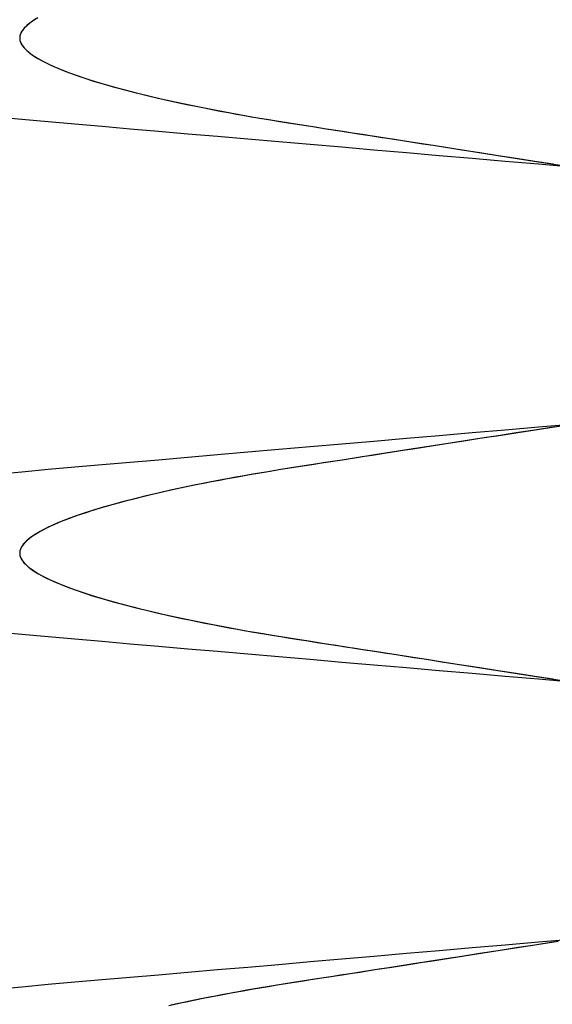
# Model space of a CAD drawing. Header units: millimetres. Extents: x -88 to 88, y -12 to 103.
# Tile 199 of 256: x -35.116 to -34.754, y 10.204 to 10.873. Entities that reach past the tile are written whole.
import ezdxf

# ---------------------------------------------------------------- set-up
doc = ezdxf.new("R2010")
doc.units = ezdxf.units.MM
doc.layers.add('Default', color=7, linetype='Continuous', true_color=0x000000)

msp = doc.modelspace()

# ---------------------------------------------------------------- linework, layer by layer
at = {"layer": 'Default', "color": 254, "true_color": 0xcad1ee, "extrusion": (0.866025, -5.32753e-14, -0.5)}
msp.add_lwpolyline([(10.80185, -21.59629), (10.80661, -21.59622), (10.81152, -21.59598), (10.81657, -21.59557), (10.82177, -21.59497), (10.82441, -21.59459), (10.8271, -21.59415), (10.82981, -21.59366), (10.83256, -21.59312), (10.83534, -21.59251), (10.83815, -21.59184), (10.84099, -21.5911), (10.84385, -21.59029), (10.84675, -21.58942), (10.84966, -21.58847), (10.85261, -21.58745), (10.85557, -21.58635), (10.85855, -21.58517), (10.86155, -21.5839), (10.86456, -21.58256), (10.86758, -21.58112), (10.87062, -21.5796), (10.87366, -21.57799), (10.8767, -21.57628), (10.87975, -21.57448), (10.88279, -21.57258), (10.88582, -21.57059), (10.88885, -21.56849), (10.89185, -21.56629), (10.89484, -21.56399), (10.89781, -21.56159), (10.90075, -21.55907), (10.90366, -21.55646), (10.90653, -21.55373), (10.90936, -21.5509), (10.91214, -21.54797), (10.91487, -21.54492), (10.91754, -21.54177), (10.92015, -21.53852), (10.92269, -21.53516), (10.92516, -21.5317), (10.92756, -21.52814), (10.92986, -21.52448), (10.93208, -21.52073), (10.93421, -21.51688), (10.93623, -21.51294), (10.93815, -21.50892), (10.93997, -21.50482), (10.94167, -21.50063), (10.94325, -21.49638), (10.9447, -21.49205), (10.94604, -21.48766), (10.94724, -21.48322), (10.94831, -21.47872), (10.94924, -21.47417), (10.95003, -21.46959), (10.95069, -21.46497), (10.9512, -21.46032), (10.95156, -21.45566), (10.95178, -21.45098), (10.95185, -21.44629), (10.95178, -21.44161), (10.95156, -21.43693), (10.9512, -21.43226), (10.95069, -21.42762), (10.95003, -21.423), (10.94924, -21.41841), (10.94831, -21.41387), (10.94724, -21.40937), (10.94604, -21.40492), (10.9447, -21.40053), (10.94325, -21.39621), (10.94167, -21.39195), (10.93997, -21.38777), (10.93815, -21.38366), (10.93623, -21.37964), (10.93421, -21.3757), (10.93208, -21.37186), (10.92986, -21.3681), (10.92756, -21.36444), (10.92516, -21.36088), (10.92269, -21.35742), (10.92015, -21.35407), (10.91754, -21.35081), (10.91487, -21.34766), (10.91214, -21.34462), (10.90936, -21.34168), (10.90653, -21.33885), (10.90366, -21.33613), (10.90075, -21.33351), (10.89781, -21.331), (10.89484, -21.32859), (10.89185, -21.32629), (10.88885, -21.32409), (10.88582, -21.322), (10.88279, -21.32), (10.87975, -21.3181), (10.8767, -21.3163), (10.87366, -21.3146), (10.87062, -21.31298), (10.86758, -21.31146), (10.86456, -21.31003), (10.86155, -21.30868), (10.85855, -21.30742), (10.85557, -21.30624), (10.85261, -21.30514), (10.84966, -21.30412), (10.84675, -21.30317), (10.84385, -21.30229), (10.84099, -21.30149), (10.83815, -21.30075), (10.83534, -21.30008), (10.83256, -21.29947), (10.82981, -21.29892), (10.8271, -21.29843), (10.82441, -21.298), (10.82177, -21.29762), (10.81657, -21.29702), (10.81152, -21.2966), (10.80661, -21.29637), (10.80185, -21.29629)], dxfattribs=at)
at = {"layer": 'Default', "color": 254, "true_color": 0xcad1ee, "extrusion": (0.866025, -2.0277e-14, 0.5)}
msp.add_lwpolyline([(10.91852, 14.19488), (10.91376, 14.19496), (10.90885, 14.1952), (10.9038, 14.19561), (10.89861, 14.19621), (10.89596, 14.19659), (10.89328, 14.19702), (10.89056, 14.19751), (10.88781, 14.19806), (10.88504, 14.19867), (10.88223, 14.19934), (10.87939, 14.20008), (10.87652, 14.20088), (10.87363, 14.20176), (10.87071, 14.20271), (10.86777, 14.20373), (10.86481, 14.20483), (10.86183, 14.20601), (10.85883, 14.20727), (10.85582, 14.20862), (10.85279, 14.21005), (10.84976, 14.21157), (10.84672, 14.21319), (10.84367, 14.21489), (10.84063, 14.21669), (10.83759, 14.21859), (10.83455, 14.22059), (10.83153, 14.22269), (10.82852, 14.22488), (10.82553, 14.22719), (10.82256, 14.22959), (10.81962, 14.2321), (10.81672, 14.23472), (10.81385, 14.23744), (10.81102, 14.24027), (10.80824, 14.24321), (10.80551, 14.24625), (10.80283, 14.2494), (10.80022, 14.25266), (10.79768, 14.25602), (10.79521, 14.25948), (10.79282, 14.26304), (10.79051, 14.26669), (10.78829, 14.27045), (10.78617, 14.2743), (10.78414, 14.27823), (10.78222, 14.28226), (10.78041, 14.28636), (10.77871, 14.29054), (10.77713, 14.2948), (10.77567, 14.29913), (10.77434, 14.30352), (10.77314, 14.30796), (10.77207, 14.31246), (10.77113, 14.317), (10.77034, 14.32159), (10.76969, 14.32621), (10.76918, 14.33085), (10.76881, 14.33552), (10.76859, 14.3402), (10.76852, 14.34488), (10.76859, 14.34957), (10.76881, 14.35425), (10.76918, 14.35892), (10.76969, 14.36356), (10.77034, 14.36818), (10.77113, 14.37276), (10.77207, 14.37731), (10.77314, 14.38181), (10.77434, 14.38625), (10.77567, 14.39064), (10.77713, 14.39497), (10.77871, 14.39922), (10.78041, 14.40341), (10.78222, 14.40751), (10.78414, 14.41154), (10.78617, 14.41547), (10.78829, 14.41932), (10.79051, 14.42307), (10.79282, 14.42673), (10.79521, 14.43029), (10.79768, 14.43375), (10.80022, 14.43711), (10.80283, 14.44037), (10.80551, 14.44351), (10.80824, 14.44656), (10.81102, 14.44949), (10.81385, 14.45232), (10.81672, 14.45505), (10.81962, 14.45767), (10.82256, 14.46018), (10.82553, 14.46258), (10.82852, 14.46488), (10.83153, 14.46708), (10.83455, 14.46918), (10.83759, 14.47118), (10.84063, 14.47307), (10.84367, 14.47488), (10.84672, 14.47658), (10.84976, 14.47819), (10.85279, 14.47972), (10.85582, 14.48115), (10.85883, 14.4825), (10.86183, 14.48376), (10.86481, 14.48494), (10.86777, 14.48604), (10.87071, 14.48706), (10.87363, 14.48801), (10.87652, 14.48888), (10.87939, 14.48969), (10.88223, 14.49043), (10.88504, 14.4911), (10.88781, 14.49171), (10.89056, 14.49226), (10.89328, 14.49275), (10.89596, 14.49318), (10.89861, 14.49356), (10.9038, 14.49416), (10.90885, 14.49457), (10.91376, 14.49481), (10.91852, 14.49488)], dxfattribs=at)
at = {"layer": 'Default', "color": 254, "true_color": 0xcad1ee, "extrusion": (0.866025, 4.63364e-14, -0.5)}
msp.add_lwpolyline([(10.80185, -21.29629), (10.79709, -21.29637), (10.79219, -21.2966), (10.78714, -21.29702), (10.78194, -21.29762), (10.77929, -21.298), (10.77661, -21.29843), (10.7739, -21.29892), (10.77115, -21.29947), (10.76837, -21.30008), (10.76556, -21.30075), (10.76272, -21.30149), (10.75985, -21.30229), (10.75696, -21.30317), (10.75404, -21.30412), (10.7511, -21.30514), (10.74814, -21.30624), (10.74516, -21.30742), (10.74216, -21.30868), (10.73915, -21.31003), (10.73612, -21.31146), (10.73309, -21.31298), (10.73005, -21.3146), (10.72701, -21.3163), (10.72396, -21.3181), (10.72092, -21.32), (10.71789, -21.322), (10.71486, -21.32409), (10.71185, -21.32629), (10.70886, -21.32859), (10.7059, -21.331), (10.70296, -21.33351), (10.70005, -21.33613), (10.69718, -21.33885), (10.69435, -21.34168), (10.69157, -21.34462), (10.68884, -21.34766), (10.68617, -21.35081), (10.68356, -21.35407), (10.68101, -21.35742), (10.67854, -21.36088), (10.67615, -21.36444), (10.67385, -21.3681), (10.67163, -21.37186), (10.6695, -21.3757), (10.66748, -21.37964), (10.66555, -21.38366), (10.66374, -21.38777), (10.66204, -21.39195), (10.66046, -21.39621), (10.659, -21.40053), (10.65767, -21.40492), (10.65647, -21.40937), (10.6554, -21.41387), (10.65447, -21.41841), (10.65367, -21.423), (10.65302, -21.42762), (10.65251, -21.43226), (10.65215, -21.43693), (10.65193, -21.44161), (10.65185, -21.44629), (10.65193, -21.45098), (10.65215, -21.45566), (10.65251, -21.46032), (10.65302, -21.46497), (10.65367, -21.46959), (10.65447, -21.47417), (10.6554, -21.47872), (10.65647, -21.48322), (10.65767, -21.48766), (10.659, -21.49205), (10.66046, -21.49638), (10.66204, -21.50063), (10.66374, -21.50482), (10.66555, -21.50892), (10.66748, -21.51294), (10.6695, -21.51688), (10.67163, -21.52073), (10.67385, -21.52448), (10.67615, -21.52814), (10.67854, -21.5317), (10.68101, -21.53516), (10.68356, -21.53852), (10.68617, -21.54177), (10.68884, -21.54492), (10.69157, -21.54797), (10.69435, -21.5509), (10.69718, -21.55373), (10.70005, -21.55646), (10.70296, -21.55907), (10.7059, -21.56159), (10.70886, -21.56399), (10.71185, -21.56629), (10.71486, -21.56849), (10.71789, -21.57059), (10.72092, -21.57258), (10.72396, -21.57448), (10.72701, -21.57628), (10.73005, -21.57799), (10.73309, -21.5796), (10.73612, -21.58112), (10.73915, -21.58256), (10.74216, -21.5839), (10.74516, -21.58517), (10.74814, -21.58635), (10.7511, -21.58745), (10.75404, -21.58847), (10.75696, -21.58942), (10.75985, -21.59029), (10.76272, -21.5911), (10.76556, -21.59184), (10.76837, -21.59251), (10.77115, -21.59312), (10.7739, -21.59366), (10.77661, -21.59415), (10.77929, -21.59459), (10.78194, -21.59497), (10.78714, -21.59557), (10.79219, -21.59598), (10.79709, -21.59622), (10.80185, -21.59629)], dxfattribs=at)
at = {"layer": 'Default', "color": 254, "true_color": 0xcad1ee, "extrusion": (0.866025, -1.27984e-14, 0.5)}
msp.add_lwpolyline([(10.56852, 14.49488), (10.57328, 14.49481), (10.57819, 14.49457), (10.58324, 14.49416), (10.58843, 14.49356), (10.59108, 14.49318), (10.59376, 14.49275), (10.59648, 14.49226), (10.59923, 14.49171), (10.60201, 14.4911), (10.60482, 14.49043), (10.60765, 14.48969), (10.61052, 14.48888), (10.61341, 14.48801), (10.61633, 14.48706), (10.61927, 14.48604), (10.62223, 14.48494), (10.62522, 14.48376), (10.62821, 14.4825), (10.63123, 14.48115), (10.63425, 14.47972), (10.63729, 14.47819), (10.64033, 14.47658), (10.64337, 14.47488), (10.64641, 14.47307), (10.64945, 14.47118), (10.65249, 14.46918), (10.65551, 14.46708), (10.65852, 14.46488), (10.66151, 14.46258), (10.66448, 14.46018), (10.66742, 14.45767), (10.67032, 14.45505), (10.67319, 14.45232), (10.67602, 14.44949), (10.6788, 14.44656), (10.68153, 14.44351), (10.68421, 14.44037), (10.68682, 14.43711), (10.68936, 14.43375), (10.69183, 14.43029), (10.69422, 14.42673), (10.69653, 14.42307), (10.69875, 14.41932), (10.70087, 14.41547), (10.7029, 14.41154), (10.70482, 14.40751), (10.70663, 14.40341), (10.70833, 14.39922), (10.70991, 14.39497), (10.71137, 14.39064), (10.7127, 14.38625), (10.71391, 14.38181), (10.71497, 14.37731), (10.71591, 14.37276), (10.7167, 14.36818), (10.71735, 14.36356), (10.71786, 14.35892), (10.71823, 14.35425), (10.71845, 14.34957), (10.71852, 14.34488), (10.71845, 14.3402), (10.71823, 14.33552), (10.71786, 14.33085), (10.71735, 14.32621), (10.7167, 14.32159), (10.71591, 14.317), (10.71497, 14.31246), (10.71391, 14.30796), (10.7127, 14.30352), (10.71137, 14.29913), (10.70991, 14.2948), (10.70833, 14.29054), (10.70663, 14.28636), (10.70482, 14.28226), (10.7029, 14.27823), (10.70087, 14.2743), (10.69875, 14.27045), (10.69653, 14.26669), (10.69422, 14.26304), (10.69183, 14.25948), (10.68936, 14.25602), (10.68682, 14.25266), (10.68421, 14.2494), (10.68153, 14.24625), (10.6788, 14.24321), (10.67602, 14.24027), (10.67319, 14.23744), (10.67032, 14.23472), (10.66742, 14.2321), (10.66448, 14.22959), (10.66151, 14.22719), (10.65852, 14.22488), (10.65551, 14.22269), (10.65249, 14.22059), (10.64945, 14.21859), (10.64641, 14.21669), (10.64337, 14.21489), (10.64033, 14.21319), (10.63729, 14.21157), (10.63425, 14.21005), (10.63123, 14.20862), (10.62821, 14.20727), (10.62522, 14.20601), (10.62223, 14.20483), (10.61927, 14.20373), (10.61633, 14.20271), (10.61341, 14.20176), (10.61052, 14.20088), (10.60765, 14.20008), (10.60482, 14.19934), (10.60201, 14.19867), (10.59923, 14.19806), (10.59648, 14.19751), (10.59376, 14.19702), (10.59108, 14.19659), (10.58843, 14.19621), (10.58324, 14.19561), (10.57819, 14.1952), (10.57328, 14.19496), (10.56852, 14.19488)], dxfattribs=at)
at = {"layer": 'Default', "color": 254, "true_color": 0xcad1ee, "extrusion": (0.866025, 7.63278e-14, -0.5)}
msp.add_lwpolyline([(10.45185, -21.59629), (10.45661, -21.59622), (10.46152, -21.59598), (10.46657, -21.59557), (10.47177, -21.59497), (10.47441, -21.59459), (10.4771, -21.59415), (10.47981, -21.59366), (10.48256, -21.59312), (10.48534, -21.59251), (10.48815, -21.59184), (10.49099, -21.5911), (10.49385, -21.59029), (10.49675, -21.58942), (10.49966, -21.58847), (10.50261, -21.58745), (10.50557, -21.58635), (10.50855, -21.58517), (10.51155, -21.5839), (10.51456, -21.58256), (10.51758, -21.58112), (10.52062, -21.5796), (10.52366, -21.57799), (10.5267, -21.57628), (10.52975, -21.57448), (10.53279, -21.57258), (10.53582, -21.57059), (10.53885, -21.56849), (10.54185, -21.56629), (10.54484, -21.56399), (10.54781, -21.56159), (10.55075, -21.55907), (10.55366, -21.55646), (10.55653, -21.55373), (10.55936, -21.5509), (10.56214, -21.54797), (10.56487, -21.54492), (10.56754, -21.54177), (10.57015, -21.53852), (10.57269, -21.53516), (10.57516, -21.5317), (10.57756, -21.52814), (10.57986, -21.52448), (10.58208, -21.52073), (10.58421, -21.51688), (10.58623, -21.51294), (10.58815, -21.50892), (10.58997, -21.50482), (10.59167, -21.50063), (10.59325, -21.49638), (10.5947, -21.49205), (10.59604, -21.48766), (10.59724, -21.48322), (10.59831, -21.47872), (10.59924, -21.47417), (10.60003, -21.46959), (10.60069, -21.46497), (10.6012, -21.46032), (10.60156, -21.45566), (10.60178, -21.45098), (10.60185, -21.44629), (10.60178, -21.44161), (10.60156, -21.43693), (10.6012, -21.43226), (10.60069, -21.42762), (10.60003, -21.423), (10.59924, -21.41841), (10.59831, -21.41387), (10.59724, -21.40937), (10.59604, -21.40492), (10.5947, -21.40053), (10.59325, -21.39621), (10.59167, -21.39195), (10.58997, -21.38777), (10.58815, -21.38366), (10.58623, -21.37964), (10.58421, -21.3757), (10.58208, -21.37186), (10.57986, -21.3681), (10.57756, -21.36444), (10.57516, -21.36088), (10.57269, -21.35742), (10.57015, -21.35407), (10.56754, -21.35081), (10.56487, -21.34766), (10.56214, -21.34462), (10.55936, -21.34168), (10.55653, -21.33885), (10.55366, -21.33613), (10.55075, -21.33351), (10.54781, -21.331), (10.54484, -21.32859), (10.54185, -21.32629), (10.53885, -21.32409), (10.53582, -21.322), (10.53279, -21.32), (10.52975, -21.3181), (10.5267, -21.3163), (10.52366, -21.3146), (10.52062, -21.31298), (10.51758, -21.31146), (10.51456, -21.31003), (10.51155, -21.30868), (10.50855, -21.30742), (10.50557, -21.30624), (10.50261, -21.30514), (10.49966, -21.30412), (10.49675, -21.30317), (10.49385, -21.30229), (10.49099, -21.30149), (10.48815, -21.30075), (10.48534, -21.30008), (10.48256, -21.29947), (10.47981, -21.29892), (10.4771, -21.29843), (10.47441, -21.298), (10.47177, -21.29762), (10.46657, -21.29702), (10.46152, -21.2966), (10.45661, -21.29637), (10.45185, -21.29629)], dxfattribs=at)
at = {"layer": 'Default', "color": 254, "true_color": 0xcad1ee, "extrusion": (0.866025, -3.47716e-14, 0.5)}
msp.add_lwpolyline([(10.56852, 14.19488), (10.56376, 14.19496), (10.55885, 14.1952), (10.5538, 14.19561), (10.54861, 14.19621), (10.54596, 14.19659), (10.54328, 14.19702), (10.54056, 14.19751), (10.53781, 14.19806), (10.53504, 14.19867), (10.53223, 14.19934), (10.52939, 14.20008), (10.52652, 14.20088), (10.52363, 14.20176), (10.52071, 14.20271), (10.51777, 14.20373), (10.51481, 14.20483), (10.51183, 14.20601), (10.50883, 14.20727), (10.50582, 14.20862), (10.50279, 14.21005), (10.49976, 14.21157), (10.49672, 14.21319), (10.49367, 14.21489), (10.49063, 14.21669), (10.48759, 14.21859), (10.48455, 14.22059), (10.48153, 14.22269), (10.47852, 14.22488), (10.47553, 14.22719), (10.47256, 14.22959), (10.46962, 14.2321), (10.46672, 14.23472), (10.46385, 14.23744), (10.46102, 14.24027), (10.45824, 14.24321), (10.45551, 14.24625), (10.45283, 14.2494), (10.45022, 14.25266), (10.44768, 14.25602), (10.44521, 14.25948), (10.44282, 14.26304), (10.44051, 14.26669), (10.43829, 14.27045), (10.43617, 14.2743), (10.43414, 14.27823), (10.43222, 14.28226), (10.43041, 14.28636), (10.42871, 14.29054), (10.42713, 14.2948), (10.42567, 14.29913), (10.42434, 14.30352), (10.42314, 14.30796), (10.42207, 14.31246), (10.42113, 14.317), (10.42034, 14.32159), (10.41969, 14.32621), (10.41918, 14.33085), (10.41881, 14.33552), (10.41859, 14.3402), (10.41852, 14.34488), (10.41859, 14.34957), (10.41881, 14.35425), (10.41918, 14.35892), (10.41969, 14.36356), (10.42034, 14.36818), (10.42113, 14.37276), (10.42207, 14.37731), (10.42314, 14.38181), (10.42434, 14.38625), (10.42567, 14.39064), (10.42713, 14.39497), (10.42871, 14.39922), (10.43041, 14.40341), (10.43222, 14.40751), (10.43414, 14.41154), (10.43617, 14.41547), (10.43829, 14.41932), (10.44051, 14.42307), (10.44282, 14.42673), (10.44521, 14.43029), (10.44768, 14.43375), (10.45022, 14.43711), (10.45283, 14.44037), (10.45551, 14.44351), (10.45824, 14.44656), (10.46102, 14.44949), (10.46385, 14.45232), (10.46672, 14.45505), (10.46962, 14.45767), (10.47256, 14.46018), (10.47553, 14.46258), (10.47852, 14.46488), (10.48153, 14.46708), (10.48455, 14.46918), (10.48759, 14.47118), (10.49063, 14.47307), (10.49367, 14.47488), (10.49672, 14.47658), (10.49976, 14.47819), (10.50279, 14.47972), (10.50582, 14.48115), (10.50883, 14.4825), (10.51183, 14.48376), (10.51481, 14.48494), (10.51777, 14.48604), (10.52071, 14.48706), (10.52363, 14.48801), (10.52652, 14.48888), (10.52939, 14.48969), (10.53223, 14.49043), (10.53504, 14.4911), (10.53781, 14.49171), (10.54056, 14.49226), (10.54328, 14.49275), (10.54596, 14.49318), (10.54861, 14.49356), (10.5538, 14.49416), (10.55885, 14.49457), (10.56376, 14.49481), (10.56852, 14.49488)], dxfattribs=at)
at = {"layer": 'Default', "color": 254, "true_color": 0xcad1ee, "extrusion": (0.866025, -4.67219e-14, -0.5)}
msp.add_lwpolyline([(10.45185, -21.29629), (10.44709, -21.29637), (10.44219, -21.2966), (10.43714, -21.29702), (10.43194, -21.29762), (10.42929, -21.298), (10.42661, -21.29843), (10.4239, -21.29892), (10.42115, -21.29947), (10.41837, -21.30008), (10.41556, -21.30075), (10.41272, -21.30149), (10.40985, -21.30229), (10.40696, -21.30317), (10.40404, -21.30412), (10.4011, -21.30514), (10.39814, -21.30624), (10.39516, -21.30742), (10.39216, -21.30868), (10.38915, -21.31003), (10.38612, -21.31146), (10.38309, -21.31298), (10.38005, -21.3146), (10.37701, -21.3163), (10.37396, -21.3181), (10.37092, -21.32), (10.36789, -21.322), (10.36486, -21.32409), (10.36185, -21.32629), (10.35886, -21.32859), (10.3559, -21.331), (10.35296, -21.33351), (10.35005, -21.33613), (10.34718, -21.33885), (10.34435, -21.34168), (10.34157, -21.34462), (10.33884, -21.34766), (10.33617, -21.35081), (10.33356, -21.35407), (10.33101, -21.35742), (10.32854, -21.36088), (10.32615, -21.36444), (10.32385, -21.3681), (10.32163, -21.37186), (10.3195, -21.3757), (10.31748, -21.37964), (10.31555, -21.38366), (10.31374, -21.38777), (10.31204, -21.39195), (10.31046, -21.39621), (10.309, -21.40053), (10.30767, -21.40492), (10.30647, -21.40937), (10.3054, -21.41387), (10.30447, -21.41841), (10.30367, -21.423), (10.30302, -21.42762), (10.30251, -21.43226), (10.30215, -21.43693), (10.30193, -21.44161), (10.30185, -21.44629), (10.30193, -21.45098), (10.30215, -21.45566), (10.30251, -21.46032), (10.30302, -21.46497), (10.30367, -21.46959), (10.30447, -21.47417), (10.3054, -21.47872), (10.30647, -21.48322), (10.30767, -21.48766), (10.309, -21.49205), (10.31046, -21.49638), (10.31204, -21.50063), (10.31374, -21.50482), (10.31555, -21.50892), (10.31748, -21.51294), (10.3195, -21.51688), (10.32163, -21.52073), (10.32385, -21.52448), (10.32615, -21.52814), (10.32854, -21.5317), (10.33101, -21.53516), (10.33356, -21.53852), (10.33617, -21.54177), (10.33884, -21.54492), (10.34157, -21.54797), (10.34435, -21.5509), (10.34718, -21.55373), (10.35005, -21.55646), (10.35296, -21.55907), (10.3559, -21.56159), (10.35886, -21.56399), (10.36185, -21.56629), (10.36486, -21.56849), (10.36789, -21.57059), (10.37092, -21.57258), (10.37396, -21.57448), (10.37701, -21.57628), (10.38005, -21.57799), (10.38309, -21.5796), (10.38612, -21.58112), (10.38915, -21.58256), (10.39216, -21.5839), (10.39516, -21.58517), (10.39814, -21.58635), (10.4011, -21.58745), (10.40404, -21.58847), (10.40696, -21.58942), (10.40985, -21.59029), (10.41272, -21.5911), (10.41556, -21.59184), (10.41837, -21.59251), (10.42115, -21.59312), (10.4239, -21.59366), (10.42661, -21.59415), (10.42929, -21.59459), (10.43194, -21.59497), (10.43714, -21.59557), (10.44219, -21.59598), (10.44709, -21.59622), (10.45185, -21.59629)], dxfattribs=at)
at = {"layer": 'Default', "color": 254, "true_color": 0xcad1ee, "extrusion": (0.866025, -1.68846e-14, 0.5)}
msp.add_lwpolyline([(10.21852, 14.49488), (10.22328, 14.49481), (10.22819, 14.49457), (10.23324, 14.49416), (10.23843, 14.49356), (10.24108, 14.49318), (10.24376, 14.49275), (10.24648, 14.49226), (10.24923, 14.49171), (10.25201, 14.4911), (10.25482, 14.49043), (10.25765, 14.48969), (10.26052, 14.48888), (10.26341, 14.48801), (10.26633, 14.48706), (10.26927, 14.48604), (10.27223, 14.48494), (10.27522, 14.48376), (10.27821, 14.4825), (10.28123, 14.48115), (10.28425, 14.47972), (10.28729, 14.47819), (10.29033, 14.47658), (10.29337, 14.47488), (10.29641, 14.47307), (10.29945, 14.47118), (10.30249, 14.46918), (10.30551, 14.46708), (10.30852, 14.46488), (10.31151, 14.46258), (10.31448, 14.46018), (10.31742, 14.45767), (10.32032, 14.45505), (10.32319, 14.45232), (10.32602, 14.44949), (10.3288, 14.44656), (10.33153, 14.44351), (10.33421, 14.44037), (10.33682, 14.43711), (10.33936, 14.43375), (10.34183, 14.43029), (10.34422, 14.42673), (10.34653, 14.42307), (10.34875, 14.41932), (10.35087, 14.41547), (10.3529, 14.41154), (10.35482, 14.40751), (10.35663, 14.40341), (10.35833, 14.39922), (10.35991, 14.39497), (10.36137, 14.39064), (10.3627, 14.38625), (10.36391, 14.38181), (10.36497, 14.37731), (10.36591, 14.37276), (10.3667, 14.36818), (10.36735, 14.36356), (10.36786, 14.35892), (10.36823, 14.35425), (10.36845, 14.34957), (10.36852, 14.34488), (10.36845, 14.3402), (10.36823, 14.33552), (10.36786, 14.33085), (10.36735, 14.32621), (10.3667, 14.32159), (10.36591, 14.317), (10.36497, 14.31246), (10.36391, 14.30796), (10.3627, 14.30352), (10.36137, 14.29913), (10.35991, 14.2948), (10.35833, 14.29054), (10.35663, 14.28636), (10.35482, 14.28226), (10.3529, 14.27823), (10.35087, 14.2743), (10.34875, 14.27045), (10.34653, 14.26669), (10.34422, 14.26304), (10.34183, 14.25948), (10.33936, 14.25602), (10.33682, 14.25266), (10.33421, 14.2494), (10.33153, 14.24625), (10.3288, 14.24321), (10.32602, 14.24027), (10.32319, 14.23744), (10.32032, 14.23472), (10.31742, 14.2321), (10.31448, 14.22959), (10.31151, 14.22719), (10.30852, 14.22488), (10.30551, 14.22269), (10.30249, 14.22059), (10.29945, 14.21859), (10.29641, 14.21669), (10.29337, 14.21489), (10.29033, 14.21319), (10.28729, 14.21157), (10.28425, 14.21005), (10.28123, 14.20862), (10.27821, 14.20727), (10.27522, 14.20601), (10.27223, 14.20483), (10.26927, 14.20373), (10.26633, 14.20271), (10.26341, 14.20176), (10.26052, 14.20088), (10.25765, 14.20008), (10.25482, 14.19934), (10.25201, 14.19867), (10.24923, 14.19806), (10.24648, 14.19751), (10.24376, 14.19702), (10.24108, 14.19659), (10.23843, 14.19621), (10.23324, 14.19561), (10.22819, 14.1952), (10.22328, 14.19496), (10.21852, 14.19488)], dxfattribs=at)
at = {"layer": 'Default', "color": 254, "true_color": 0xcad1ee, "extrusion": (0.866025, -2.7293e-14, -0.5)}
msp.add_lwpolyline([(10.10185, -21.59629), (10.10661, -21.59622), (10.11152, -21.59598), (10.11657, -21.59557), (10.12177, -21.59497), (10.12441, -21.59459), (10.1271, -21.59415), (10.12981, -21.59366), (10.13256, -21.59312), (10.13534, -21.59251), (10.13815, -21.59184), (10.14099, -21.5911), (10.14385, -21.59029), (10.14675, -21.58942), (10.14966, -21.58847), (10.15261, -21.58745), (10.15557, -21.58635), (10.15855, -21.58517), (10.16155, -21.5839), (10.16456, -21.58256), (10.16758, -21.58112), (10.17062, -21.5796), (10.17366, -21.57799), (10.1767, -21.57628), (10.17975, -21.57448), (10.18279, -21.57258), (10.18582, -21.57059), (10.18885, -21.56849), (10.19185, -21.56629), (10.19484, -21.56399), (10.19781, -21.56159), (10.20075, -21.55907), (10.20366, -21.55646), (10.20653, -21.55373), (10.20936, -21.5509), (10.21214, -21.54797), (10.21487, -21.54492), (10.21754, -21.54177), (10.22015, -21.53852), (10.22269, -21.53516), (10.22516, -21.5317), (10.22756, -21.52814), (10.22986, -21.52448), (10.23208, -21.52073), (10.23421, -21.51688), (10.23623, -21.51294), (10.23815, -21.50892), (10.23997, -21.50482), (10.24167, -21.50063), (10.24325, -21.49638), (10.2447, -21.49205), (10.24604, -21.48766), (10.24724, -21.48322), (10.24831, -21.47872), (10.24924, -21.47417), (10.25003, -21.46959), (10.25069, -21.46497), (10.2512, -21.46032), (10.25156, -21.45566), (10.25178, -21.45098), (10.25185, -21.44629), (10.25178, -21.44161), (10.25156, -21.43693), (10.2512, -21.43226), (10.25069, -21.42762), (10.25003, -21.423), (10.24924, -21.41841), (10.24831, -21.41387), (10.24724, -21.40937), (10.24604, -21.40492), (10.2447, -21.40053), (10.24325, -21.39621), (10.24167, -21.39195), (10.23997, -21.38777), (10.23815, -21.38366), (10.23623, -21.37964), (10.23421, -21.3757), (10.23208, -21.37186), (10.22986, -21.3681), (10.22756, -21.36444), (10.22516, -21.36088), (10.22269, -21.35742), (10.22015, -21.35407), (10.21754, -21.35081), (10.21487, -21.34766), (10.21214, -21.34462), (10.20936, -21.34168), (10.20653, -21.33885), (10.20366, -21.33613), (10.20075, -21.33351), (10.19781, -21.331), (10.19484, -21.32859), (10.19185, -21.32629), (10.18885, -21.32409), (10.18582, -21.322), (10.18279, -21.32), (10.17975, -21.3181), (10.1767, -21.3163), (10.17366, -21.3146), (10.17062, -21.31298), (10.16758, -21.31146), (10.16456, -21.31003), (10.16155, -21.30868), (10.15855, -21.30742), (10.15557, -21.30624), (10.15261, -21.30514), (10.14966, -21.30412), (10.14675, -21.30317), (10.14385, -21.30229), (10.14099, -21.30149), (10.13815, -21.30075), (10.13534, -21.30008), (10.13256, -21.29947), (10.12981, -21.29892), (10.1271, -21.29843), (10.12441, -21.298), (10.12177, -21.29762), (10.11657, -21.29702), (10.11152, -21.2966), (10.10661, -21.29637), (10.10185, -21.29629)], dxfattribs=at)
at = {"layer": 'Default', "color": 254, "true_color": 0xcad1ee, "extrusion": (0.866025, -4.03227e-14, 0.5)}
msp.add_lwpolyline([(10.21852, 14.19488), (10.21376, 14.19496), (10.20885, 14.1952), (10.2038, 14.19561), (10.19861, 14.19621), (10.19596, 14.19659), (10.19328, 14.19702), (10.19056, 14.19751), (10.18781, 14.19806), (10.18504, 14.19867), (10.18223, 14.19934), (10.17939, 14.20008), (10.17652, 14.20088), (10.17363, 14.20176), (10.17071, 14.20271), (10.16777, 14.20373), (10.16481, 14.20483), (10.16183, 14.20601), (10.15883, 14.20727), (10.15582, 14.20862), (10.15279, 14.21005), (10.14976, 14.21157), (10.14672, 14.21319), (10.14367, 14.21489), (10.14063, 14.21669), (10.13759, 14.21859), (10.13455, 14.22059), (10.13153, 14.22269), (10.12852, 14.22488), (10.12553, 14.22719), (10.12256, 14.22959), (10.11962, 14.2321), (10.11672, 14.23472), (10.11385, 14.23744), (10.11102, 14.24027), (10.10824, 14.24321), (10.10551, 14.24625), (10.10283, 14.2494), (10.10022, 14.25266), (10.09768, 14.25602), (10.09521, 14.25948), (10.09282, 14.26304), (10.09051, 14.26669), (10.08829, 14.27045), (10.08617, 14.2743), (10.08414, 14.27823), (10.08222, 14.28226), (10.08041, 14.28636), (10.07871, 14.29054), (10.07713, 14.2948), (10.07567, 14.29913), (10.07434, 14.30352), (10.07314, 14.30796), (10.07207, 14.31246), (10.07113, 14.317), (10.07034, 14.32159), (10.06969, 14.32621), (10.06918, 14.33085), (10.06881, 14.33552), (10.06859, 14.3402), (10.06852, 14.34488), (10.06859, 14.34957), (10.06881, 14.35425), (10.06918, 14.35892), (10.06969, 14.36356), (10.07034, 14.36818), (10.07113, 14.37276), (10.07207, 14.37731), (10.07314, 14.38181), (10.07434, 14.38625), (10.07567, 14.39064), (10.07713, 14.39497), (10.07871, 14.39922), (10.08041, 14.40341), (10.08222, 14.40751), (10.08414, 14.41154), (10.08617, 14.41547), (10.08829, 14.41932), (10.09051, 14.42307), (10.09282, 14.42673), (10.09521, 14.43029), (10.09768, 14.43375), (10.10022, 14.43711), (10.10283, 14.44037), (10.10551, 14.44351), (10.10824, 14.44656), (10.11102, 14.44949), (10.11385, 14.45232), (10.11672, 14.45505), (10.11962, 14.45767), (10.12256, 14.46018), (10.12553, 14.46258), (10.12852, 14.46488), (10.13153, 14.46708), (10.13455, 14.46918), (10.13759, 14.47118), (10.14063, 14.47307), (10.14367, 14.47488), (10.14672, 14.47658), (10.14976, 14.47819), (10.15279, 14.47972), (10.15582, 14.48115), (10.15883, 14.4825), (10.16183, 14.48376), (10.16481, 14.48494), (10.16777, 14.48604), (10.17071, 14.48706), (10.17363, 14.48801), (10.17652, 14.48888), (10.17939, 14.48969), (10.18223, 14.49043), (10.18504, 14.4911), (10.18781, 14.49171), (10.19056, 14.49226), (10.19328, 14.49275), (10.19596, 14.49318), (10.19861, 14.49356), (10.2038, 14.49416), (10.20885, 14.49457), (10.21376, 14.49481), (10.21852, 14.49488)], dxfattribs=at)
at = {"layer": 'Default', "color": 254, "true_color": 0xcad1ee}
for points in [[(-35.10384, 10.874, -4.0046), (-35.10677, 10.87216, -4.01655), (-35.1093, 10.87035, -4.02854), (-35.11143, 10.86857, -4.04053), (-35.11316, 10.86682, -4.05252), (-35.11449, 10.8651, -4.06448), (-35.11543, 10.86343, -4.07639), (-35.11599, 10.86179, -4.08823), (-35.11618, 10.86019, -4.1), (-35.11599, 10.85859, -4.11177), (-35.11543, 10.85695, -4.12361), (-35.11449, 10.85527, -4.13552), (-35.11316, 10.85356, -4.14748), (-35.11143, 10.85181, -4.15947), (-35.1093, 10.85003, -4.17146), (-35.10677, 10.84821, -4.18345), (-35.10384, 10.84638, -4.1954), (-35.1005, 10.84451, -4.20731), (-35.09675, 10.84263, -4.21914), (-35.0926, 10.84072, -4.23088), (-35.08804, 10.8388, -4.24251), (-35.08309, 10.83687, -4.25401), (-35.07776, 10.83492, -4.26535), (-35.07203, 10.83297, -4.27652), (-35.06594, 10.83102, -4.2875), (-35.05948, 10.82907, -4.29827), (-35.05266, 10.82712, -4.30881), (-35.04551, 10.82517, -4.31911), (-35.03803, 10.82324, -4.32914), (-35.03023, 10.82132, -4.3389), (-35.02214, 10.81942, -4.34836), (-35.01377, 10.81753, -4.35753), (-35.00513, 10.81567, -4.36637), (-34.99624, 10.81383, -4.37489), (-34.98713, 10.81202, -4.38308), (-34.97781, 10.81023, -4.39092), (-34.96829, 10.80849, -4.3984), (-34.9586, 10.80677, -4.40554), (-34.94875, 10.80509, -4.41231), (-34.93877, 10.80345, -4.41872), (-34.92868, 10.80185, -4.42476), (-34.9184, 10.80025, -4.43048), (-34.90786, 10.79862, -4.43592), (-34.89707, 10.79694, -4.44106), (-34.88605, 10.79522, -4.44589), (-34.8748, 10.79347, -4.45038), (-34.86335, 10.79169, -4.45454), (-34.85171, 10.78988, -4.45834), (-34.83989, 10.78804, -4.46178), (-34.82791, 10.78618, -4.46483), (-34.81578, 10.78429, -4.4675), (-34.80354, 10.78239, -4.46978), (-34.79119, 10.78047, -4.47165), (-34.77876, 10.77853, -4.47311), (-34.76627, 10.77659, -4.47416), (-34.75373, 10.77464, -4.47479)], [(-35.10552, 10.87298, -4.01123), (-35.10716, 10.8719, -4.01827), (-35.10867, 10.87083, -4.02534), (-35.11004, 10.86977, -4.03244), (-35.11127, 10.86871, -4.03957), (-35.11237, 10.86766, -4.04673), (-35.11333, 10.86662, -4.05391), (-35.11415, 10.86558, -4.06112), (-35.11484, 10.86456, -4.06834), (-35.11536, 10.86358, -4.07531), (-35.11576, 10.86262, -4.08227), (-35.11602, 10.86166, -4.08923), (-35.11616, 10.86071, -4.09619), (-35.11617, 10.85976, -4.10315), (-35.11604, 10.85881, -4.11011), (-35.11579, 10.85786, -4.11708), (-35.1154, 10.85689, -4.12406), (-35.11488, 10.85588, -4.1312), (-35.11422, 10.85488, -4.1383), (-35.11342, 10.85386, -4.14538), (-35.1125, 10.85284, -4.15243), (-35.11143, 10.85181, -4.15947), (-35.11024, 10.85077, -4.16648), (-35.10891, 10.84972, -4.17349), (-35.10744, 10.84867, -4.18048), (-35.10578, 10.84757, -4.18769), (-35.10398, 10.84646, -4.19485), (-35.10205, 10.84535, -4.20196), (-35.09998, 10.84424, -4.20903), (-35.09777, 10.84312, -4.21605), (-35.09543, 10.842, -4.22301), (-35.09295, 10.84088, -4.22993), (-35.09034, 10.83975, -4.23678), (-35.0876, 10.83862, -4.24358), (-35.08473, 10.83749, -4.25032), (-35.08173, 10.83636, -4.257), (-35.0786, 10.83522, -4.26361), (-35.07535, 10.83409, -4.27016), (-35.07196, 10.83295, -4.27665), (-35.06846, 10.83181, -4.28306), (-35.06483, 10.83068, -4.28941), (-35.06107, 10.82954, -4.29568), (-35.0572, 10.8284, -4.30188), (-35.0532, 10.82727, -4.30801), (-35.04908, 10.82613, -4.31405), (-35.04485, 10.825, -4.32002), (-35.04049, 10.82387, -4.32591), (-35.03602, 10.82274, -4.33171), (-35.03144, 10.82161, -4.33743), (-35.02674, 10.82049, -4.34306), (-35.02192, 10.81937, -4.34861), (-35.017, 10.81825, -4.35406), (-35.01196, 10.81713, -4.35942), (-35.00681, 10.81602, -4.36469), (-35.00156, 10.81492, -4.36986), (-34.99619, 10.81382, -4.37494), (-34.99072, 10.81272, -4.37992), (-34.98535, 10.81167, -4.38461), (-34.97991, 10.81063, -4.38919), (-34.9744, 10.8096, -4.39366), (-34.9688, 10.80858, -4.39802), (-34.96312, 10.80756, -4.40228), (-34.95735, 10.80655, -4.40643), (-34.95149, 10.80555, -4.41047), (-34.94554, 10.80456, -4.41442), (-34.93964, 10.80359, -4.41818), (-34.93369, 10.80264, -4.42182), (-34.92767, 10.80169, -4.42534), (-34.9216, 10.80074, -4.42875), (-34.91547, 10.79978, -4.43204), (-34.90927, 10.79883, -4.43522), (-34.903, 10.79786, -4.43829), (-34.89666, 10.79687, -4.44125), (-34.89002, 10.79584, -4.4442), (-34.88333, 10.7948, -4.44701), (-34.87659, 10.79375, -4.4497), (-34.8698, 10.7927, -4.45225), (-34.86297, 10.79163, -4.45467), (-34.85609, 10.79056, -4.45696), (-34.84917, 10.78949, -4.45911), (-34.84222, 10.78841, -4.46113), (-34.83523, 10.78732, -4.46302), (-34.8282, 10.78622, -4.46476), (-34.82114, 10.78513, -4.46638), (-34.81405, 10.78402, -4.46785), (-34.80693, 10.78292, -4.46919), (-34.79978, 10.7818, -4.47039), (-34.79261, 10.78069, -4.47146), (-34.78542, 10.77957, -4.47238), (-34.77814, 10.77844, -4.47317), (-34.77087, 10.77731, -4.47382), (-34.76359, 10.77617, -4.47433), (-34.75631, 10.77504, -4.4747), (-34.74903, 10.77391, -4.47492)], [(-35.13253, 10.80677, -4.64997), (-35.11481, 10.80509, -4.66216), (-35.09685, 10.80345, -4.67369), (-35.07867, 10.80185, -4.68457), (-35.06017, 10.80026, -4.69487), (-35.0412, 10.79862, -4.70466), (-35.02178, 10.79694, -4.71391), (-35.00194, 10.79522, -4.7226), (-34.9817, 10.79347, -4.73069), (-34.96109, 10.79169, -4.73817), (-34.94013, 10.78988, -4.74502), (-34.91885, 10.78804, -4.7512), (-34.89729, 10.78618, -4.7567), (-34.87547, 10.78429, -4.76151), (-34.85343, 10.78239, -4.7656), (-34.8312, 10.78047, -4.76897), (-34.80883, 10.77853, -4.7716), (-34.78634, 10.77659, -4.77349), (-34.76378, 10.77464, -4.77462), (-34.74117, 10.77269, -4.775)], [(-34.74117, 10.59769, -3.425), (-34.76378, 10.59573, -3.42538), (-34.78634, 10.59379, -3.42652), (-34.80883, 10.59184, -3.4284), (-34.8312, 10.58991, -3.43103), (-34.85343, 10.58799, -3.4344), (-34.87547, 10.58608, -3.4385), (-34.89729, 10.5842, -3.4433), (-34.91885, 10.58233, -3.44881), (-34.94013, 10.58049, -3.45499), (-34.96109, 10.57868, -3.46183), (-34.9817, 10.5769, -3.46931), (-35.00194, 10.57515, -3.47741), (-35.02178, 10.57344, -3.48609), (-35.0412, 10.57176, -3.49534), (-35.06017, 10.57012, -3.50513), (-35.07867, 10.56852, -3.51544), (-35.09685, 10.56692, -3.52631), (-35.11481, 10.56528, -3.53785), (-35.13253, 10.5636, -3.55004)], [(-34.75373, 10.59573, -3.72521), (-34.76627, 10.59378, -3.72584), (-34.77876, 10.59184, -3.72689), (-34.79119, 10.58991, -3.72835), (-34.80354, 10.58799, -3.73022), (-34.81578, 10.58608, -3.7325), (-34.82791, 10.5842, -3.73517), (-34.83989, 10.58233, -3.73822), (-34.85171, 10.58049, -3.74166), (-34.86335, 10.57868, -3.74546), (-34.8748, 10.5769, -3.74962), (-34.88605, 10.57515, -3.75411), (-34.89707, 10.57344, -3.75894), (-34.90786, 10.57176, -3.76408), (-34.9184, 10.57012, -3.76952), (-34.92868, 10.56852, -3.77524), (-34.93877, 10.56692, -3.78128), (-34.94875, 10.56528, -3.78769), (-34.9586, 10.5636, -3.79446), (-34.96829, 10.56189, -3.8016), (-34.97781, 10.56014, -3.80908), (-34.98713, 10.55836, -3.81692), (-34.99624, 10.55655, -3.82511), (-35.00513, 10.55471, -3.83363), (-35.01377, 10.55285, -3.84247), (-35.02214, 10.55096, -3.85164), (-35.03023, 10.54906, -3.8611), (-35.03803, 10.54713, -3.87086), (-35.04551, 10.5452, -3.88089), (-35.05266, 10.54326, -3.89119), (-35.05948, 10.54131, -3.90173), (-35.06594, 10.53935, -3.9125), (-35.07203, 10.5374, -3.92348), (-35.07776, 10.53545, -3.93465), (-35.08309, 10.53351, -3.94599), (-35.08804, 10.53157, -3.95749), (-35.0926, 10.52965, -3.96912), (-35.09675, 10.52775, -3.98086), (-35.1005, 10.52586, -3.99269), (-35.10384, 10.524, -4.0046), (-35.10677, 10.52216, -4.01655), (-35.1093, 10.52035, -4.02854), (-35.11143, 10.51857, -4.04053), (-35.11316, 10.51682, -4.05252), (-35.11449, 10.5151, -4.06448), (-35.11543, 10.51343, -4.07639), (-35.11599, 10.51179, -4.08823), (-35.11618, 10.51019, -4.1), (-35.11599, 10.50859, -4.11177), (-35.11543, 10.50695, -4.12361), (-35.11449, 10.50527, -4.13552), (-35.11316, 10.50356, -4.14748), (-35.11143, 10.50181, -4.15947), (-35.1093, 10.50003, -4.17146), (-35.10677, 10.49821, -4.18345), (-35.10384, 10.49638, -4.1954), (-35.1005, 10.49451, -4.20731), (-35.09675, 10.49263, -4.21914), (-35.0926, 10.49072, -4.23088), (-35.08804, 10.4888, -4.24251), (-35.08309, 10.48687, -4.25401), (-35.07776, 10.48492, -4.26535), (-35.07203, 10.48297, -4.27652), (-35.06594, 10.48102, -4.2875), (-35.05948, 10.47907, -4.29827), (-35.05266, 10.47712, -4.30881), (-35.04551, 10.47517, -4.31911), (-35.03803, 10.47324, -4.32914), (-35.03023, 10.47132, -4.3389), (-35.02214, 10.46942, -4.34836), (-35.01377, 10.46753, -4.35753), (-35.00513, 10.46567, -4.36637), (-34.99624, 10.46383, -4.37489), (-34.98713, 10.46202, -4.38308), (-34.97781, 10.46023, -4.39092), (-34.96829, 10.45849, -4.3984), (-34.9586, 10.45677, -4.40554), (-34.94875, 10.45509, -4.41231), (-34.93877, 10.45345, -4.41872), (-34.92868, 10.45185, -4.42476), (-34.9184, 10.45025, -4.43048), (-34.90786, 10.44862, -4.43592), (-34.89707, 10.44694, -4.44106), (-34.88605, 10.44522, -4.44589), (-34.8748, 10.44347, -4.45038), (-34.86335, 10.44169, -4.45454), (-34.85171, 10.43988, -4.45834), (-34.83989, 10.43804, -4.46178), (-34.82791, 10.43618, -4.46483), (-34.81578, 10.43429, -4.4675), (-34.80354, 10.43239, -4.46978), (-34.79119, 10.43047, -4.47165), (-34.77876, 10.42853, -4.47311), (-34.76627, 10.42659, -4.47416), (-34.75373, 10.42464, -4.47479)], [(-34.74855, 10.59654, -3.72507), (-34.75583, 10.59541, -3.72529), (-34.7631, 10.59428, -3.72564), (-34.77036, 10.59315, -3.72614), (-34.77761, 10.59202, -3.72677), (-34.78485, 10.59089, -3.72755), (-34.79207, 10.58977, -3.72847), (-34.79927, 10.58865, -3.72953), (-34.80645, 10.58753, -3.73072), (-34.8136, 10.58642, -3.73206), (-34.82073, 10.58531, -3.73354), (-34.82784, 10.58421, -3.73515), (-34.83491, 10.58311, -3.7369), (-34.84196, 10.58201, -3.7388), (-34.84897, 10.58092, -3.74083), (-34.85595, 10.57983, -3.74299), (-34.86289, 10.57875, -3.7453), (-34.86979, 10.57768, -3.74774), (-34.87664, 10.57661, -3.75032), (-34.88346, 10.57555, -3.75304), (-34.89023, 10.5745, -3.7559), (-34.89695, 10.57346, -3.75889), (-34.90362, 10.57242, -3.76201), (-34.90989, 10.57144, -3.7651), (-34.91609, 10.57048, -3.76829), (-34.92222, 10.56953, -3.7716), (-34.92829, 10.56858, -3.77501), (-34.93428, 10.56764, -3.77854), (-34.94022, 10.56668, -3.78218), (-34.94609, 10.56572, -3.78594), (-34.95191, 10.56475, -3.78981), (-34.9578, 10.56374, -3.7939), (-34.9636, 10.56273, -3.79808), (-34.9693, 10.56171, -3.80236), (-34.97491, 10.56068, -3.80675), (-34.98044, 10.55964, -3.81125), (-34.98589, 10.5586, -3.81585), (-34.99125, 10.55755, -3.82056), (-34.99654, 10.55649, -3.82539), (-35.00189, 10.55539, -3.83046), (-35.00713, 10.55428, -3.83562), (-35.01226, 10.55318, -3.84089), (-35.01729, 10.55206, -3.84625), (-35.0222, 10.55094, -3.85171), (-35.02701, 10.54982, -3.85726), (-35.03171, 10.5487, -3.86291), (-35.0363, 10.54757, -3.86864), (-35.04077, 10.54644, -3.87446), (-35.04513, 10.5453, -3.88037), (-35.04937, 10.54416, -3.88636), (-35.05349, 10.54302, -3.89244), (-35.0575, 10.54188, -3.8986), (-35.06139, 10.54074, -3.90484), (-35.06515, 10.5396, -3.91115), (-35.06879, 10.53845, -3.91755), (-35.0723, 10.53731, -3.92399), (-35.07568, 10.53617, -3.9305), (-35.07893, 10.53503, -3.93707), (-35.08205, 10.5339, -3.94371), (-35.08504, 10.53276, -3.95039), (-35.0879, 10.53163, -3.95714), (-35.09062, 10.5305, -3.96394), (-35.09321, 10.52938, -3.97079), (-35.09567, 10.52826, -3.97769), (-35.09799, 10.52714, -3.98464), (-35.10017, 10.52603, -3.99163), (-35.10222, 10.52492, -3.99867), (-35.10414, 10.52382, -4.00575), (-35.10591, 10.52272, -4.01287), (-35.10755, 10.52163, -4.02002), (-35.10904, 10.52055, -4.02722), (-35.11036, 10.5195, -4.03421), (-35.11154, 10.51847, -4.04121), (-35.11259, 10.51744, -4.04822), (-35.1135, 10.51642, -4.05525), (-35.11428, 10.51542, -4.06229), (-35.11492, 10.51441, -4.06935), (-35.11543, 10.51342, -4.07644), (-35.11581, 10.51243, -4.08356), (-35.11606, 10.51147, -4.09055), (-35.11617, 10.51051, -4.09754), (-35.11615, 10.50956, -4.10451), (-35.116, 10.50861, -4.11148), (-35.11572, 10.50765, -4.11844), (-35.11532, 10.50669, -4.1254), (-35.11478, 10.50572, -4.13236), (-35.11411, 10.50473, -4.13933), (-35.11326, 10.50368, -4.14666), (-35.11227, 10.50261, -4.15396), (-35.11114, 10.50155, -4.16123), (-35.10987, 10.50047, -4.16847), (-35.10846, 10.49939, -4.17567), (-35.10691, 10.49831, -4.18284), (-35.10522, 10.49722, -4.18997), (-35.1034, 10.49612, -4.19706), (-35.10144, 10.49502, -4.2041), (-35.09934, 10.49391, -4.2111), (-35.09711, 10.4928, -4.21805), (-35.09475, 10.49169, -4.22496), (-35.09225, 10.49057, -4.23181), (-35.08962, 10.48945, -4.23861), (-35.08686, 10.48832, -4.24536), (-35.08397, 10.4872, -4.25206), (-35.08094, 10.48607, -4.25869), (-35.0778, 10.48494, -4.26527), (-35.07452, 10.48381, -4.27178), (-35.07111, 10.48267, -4.27823), (-35.06758, 10.48154, -4.28462), (-35.06393, 10.4804, -4.29093), (-35.06015, 10.47927, -4.29718), (-35.05625, 10.47813, -4.30336), (-35.05222, 10.477, -4.30946), (-35.04808, 10.47586, -4.31549), (-35.04381, 10.47473, -4.32144), (-35.03942, 10.47359, -4.32732), (-35.03492, 10.47246, -4.33311), (-35.03029, 10.47133, -4.33882), (-35.02555, 10.47021, -4.34445), (-35.02069, 10.46908, -4.34999), (-35.01587, 10.468, -4.35528), (-35.01096, 10.46691, -4.36047), (-35.00594, 10.46584, -4.36556), (-35.00083, 10.46477, -4.37056), (-34.99563, 10.4637, -4.37546), (-34.99034, 10.46265, -4.38025), (-34.98496, 10.4616, -4.38495), (-34.97949, 10.46055, -4.38954), (-34.97393, 10.45951, -4.39403), (-34.96828, 10.45848, -4.39841), (-34.96256, 10.45746, -4.40268), (-34.95674, 10.45645, -4.40685), (-34.95085, 10.45545, -4.41091), (-34.94488, 10.45445, -4.41485), (-34.93882, 10.45346, -4.41869), (-34.93269, 10.45248, -4.42241), (-34.92652, 10.45151, -4.42599), (-34.92029, 10.45053, -4.42946), (-34.914, 10.44955, -4.43281), (-34.90765, 10.44856, -4.43603), (-34.90124, 10.44756, -4.43913), (-34.89478, 10.44655, -4.4421), (-34.88826, 10.44554, -4.44495), (-34.8817, 10.44452, -4.44768), (-34.87508, 10.4435, -4.45028), (-34.86842, 10.44246, -4.45276), (-34.86171, 10.44142, -4.4551), (-34.85495, 10.44038, -4.45733), (-34.84816, 10.43932, -4.45942), (-34.84132, 10.43826, -4.46138), (-34.83444, 10.43719, -4.46322), (-34.82752, 10.43612, -4.46492), (-34.82033, 10.435, -4.46655), (-34.81311, 10.43388, -4.46804), (-34.80587, 10.43275, -4.46938), (-34.79862, 10.43162, -4.47058), (-34.79136, 10.43049, -4.47163), (-34.78408, 10.42936, -4.47254), (-34.77679, 10.42823, -4.47331), (-34.7695, 10.42709, -4.47393), (-34.7622, 10.42596, -4.47441), (-34.75489, 10.42482, -4.47475), (-34.74759, 10.42369, -4.47495)], [(-35.13253, 10.45677, -4.64997), (-35.11481, 10.45509, -4.66216), (-35.09685, 10.45345, -4.67369), (-35.07867, 10.45185, -4.68457), (-35.06017, 10.45026, -4.69487), (-35.0412, 10.44862, -4.70466), (-35.02178, 10.44694, -4.71391), (-35.00194, 10.44522, -4.7226), (-34.9817, 10.44347, -4.73069), (-34.96109, 10.44169, -4.73817), (-34.94013, 10.43988, -4.74502), (-34.91885, 10.43804, -4.7512), (-34.89729, 10.43618, -4.7567), (-34.87547, 10.43429, -4.76151), (-34.85343, 10.43239, -4.7656), (-34.8312, 10.43047, -4.76897), (-34.80883, 10.42853, -4.7716), (-34.78634, 10.42659, -4.77349), (-34.76378, 10.42464, -4.77462), (-34.74117, 10.42269, -4.775)], [(-34.74117, 10.24769, -3.425), (-34.76378, 10.24574, -3.42538), (-34.78634, 10.24379, -3.42652), (-34.80883, 10.24184, -3.4284), (-34.8312, 10.23991, -3.43103), (-34.85343, 10.23799, -3.4344), (-34.87547, 10.23608, -3.4385), (-34.89729, 10.2342, -3.4433), (-34.91885, 10.23233, -3.44881), (-34.94013, 10.23049, -3.45499), (-34.96109, 10.22868, -3.46183), (-34.9817, 10.2269, -3.46931), (-35.00194, 10.22515, -3.47741), (-35.02178, 10.22344, -3.48609), (-35.0412, 10.22176, -3.49535), (-35.06017, 10.22012, -3.50514), (-35.07867, 10.21852, -3.51544), (-35.09685, 10.21692, -3.52631), (-35.11481, 10.21528, -3.53785), (-35.13253, 10.2136, -3.55004)], [(-34.75373, 10.24573, -3.72521), (-34.76627, 10.24378, -3.72584), (-34.77876, 10.24184, -3.72689), (-34.79119, 10.23991, -3.72835), (-34.80354, 10.23799, -3.73022), (-34.81578, 10.23608, -3.7325), (-34.82791, 10.2342, -3.73517), (-34.83989, 10.23233, -3.73822), (-34.85171, 10.23049, -3.74166), (-34.86335, 10.22868, -3.74546), (-34.8748, 10.2269, -3.74962), (-34.88605, 10.22515, -3.75411), (-34.89707, 10.22344, -3.75894), (-34.90786, 10.22176, -3.76408), (-34.9184, 10.22012, -3.76952), (-34.92868, 10.21852, -3.77524), (-34.93707, 10.2172, -3.78023), (-34.94538, 10.21584, -3.78548), (-34.95361, 10.21446, -3.79097), (-34.96174, 10.21306, -3.79672), (-34.96975, 10.21163, -3.80271), (-34.97764, 10.21017, -3.80895), (-34.98541, 10.20869, -3.81543), (-34.99302, 10.2072, -3.82215), (-35.00049, 10.20568, -3.82911), (-35.00779, 10.20414, -3.83629), (-35.01492, 10.20259, -3.8437)], [(-34.75027, 10.24627, -3.72511), (-34.75757, 10.24514, -3.72536), (-34.76487, 10.244, -3.72575), (-34.77217, 10.24287, -3.72628), (-34.77945, 10.24173, -3.72696), (-34.78672, 10.2406, -3.72778), (-34.79398, 10.23947, -3.72874), (-34.80122, 10.23835, -3.72984), (-34.80844, 10.23722, -3.73108), (-34.81565, 10.2361, -3.73247), (-34.82283, 10.23499, -3.734), (-34.82998, 10.23387, -3.73567), (-34.83711, 10.23276, -3.73748), (-34.84422, 10.23166, -3.73944), (-34.85129, 10.23056, -3.74153), (-34.85832, 10.22946, -3.74377), (-34.86533, 10.22838, -3.74615), (-34.87201, 10.22734, -3.74856), (-34.87862, 10.22631, -3.7511), (-34.88518, 10.22529, -3.75375), (-34.89169, 10.22427, -3.75653), (-34.89814, 10.22327, -3.75943), (-34.90453, 10.22228, -3.76245), (-34.91089, 10.22129, -3.7656), (-34.9172, 10.22031, -3.76888), (-34.92336, 10.21935, -3.77223), (-34.92944, 10.21839, -3.77568), (-34.93544, 10.21744, -3.77924), (-34.94138, 10.21648, -3.78291), (-34.94724, 10.21552, -3.78669), (-34.95303, 10.21455, -3.79058), (-34.95876, 10.21357, -3.79458), (-34.96443, 10.21258, -3.7987), (-34.97024, 10.21154, -3.80309), (-34.97596, 10.21048, -3.80759), (-34.98159, 10.20943, -3.8122), (-34.98712, 10.20836, -3.81692), (-34.99256, 10.20729, -3.82174), (-34.9979, 10.20621, -3.82666), (-35.00315, 10.20513, -3.83168), (-35.00829, 10.20404, -3.8368), (-35.01333, 10.20294, -3.84202)]]:
    msp.add_polyline3d(points, dxfattribs=at)

doc.saveas('drawing.dxf')
